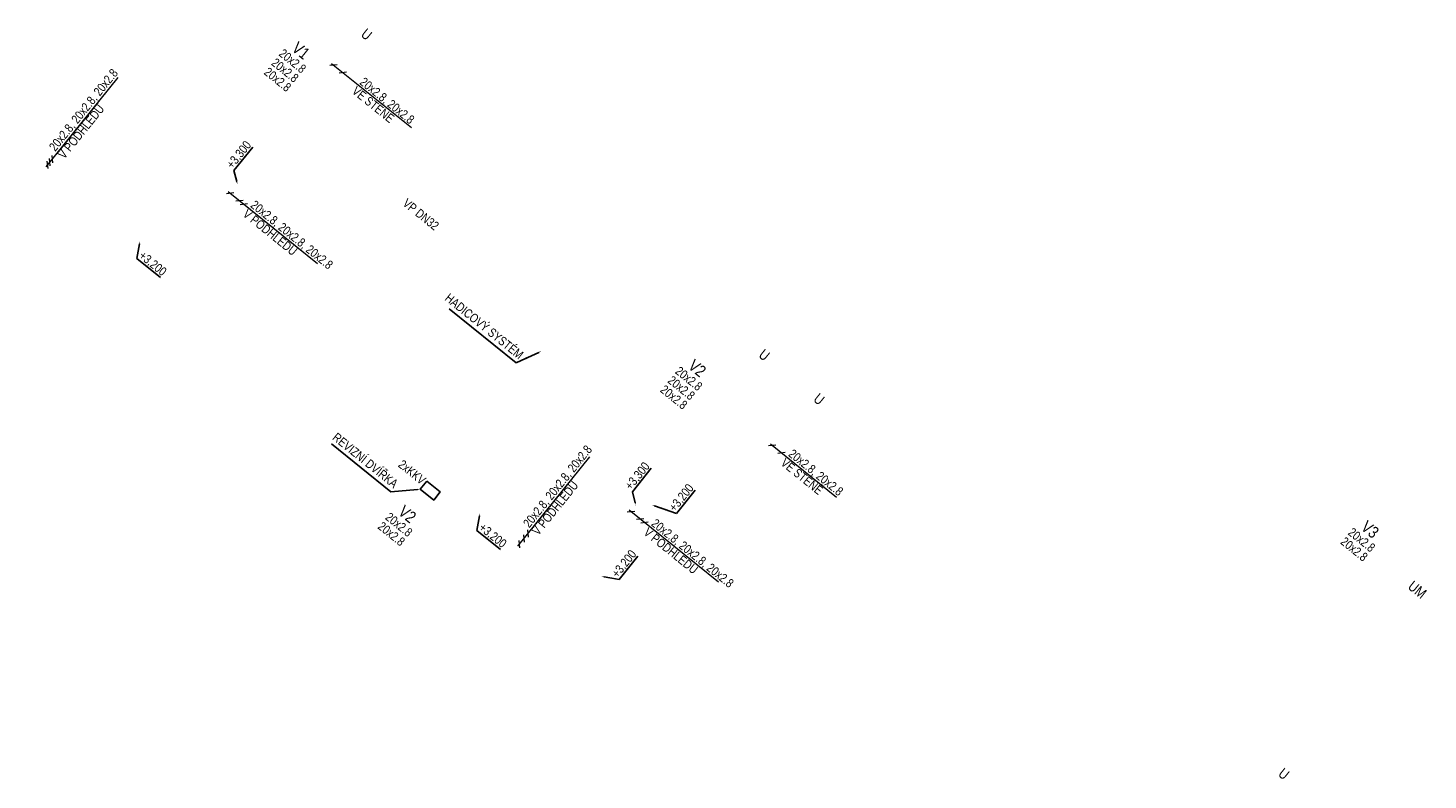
# Model space of a CAD drawing. Header units: millimetres. Extents: x -596506442 to -596040348, y -1160311056 to -1159813945.
# Tile 72 of 77: x -596353382 to -596329861, y -1159927295 to -1159914659. Entities that reach past the tile are written whole.
import ezdxf
from ezdxf import colors
from ezdxf.entities.mleader import LeaderData, LeaderLine
from ezdxf.math import Vec2, Vec3

# ---------------------------------------------------------------- set-up
doc = ezdxf.new("R2010")
doc.units = ezdxf.units.MM
for name, color, linetype, lineweight in [('TP_01_Text', 7, 'Continuous', 5), ('ZTI-potr_studena-popis', 7, 'Continuous', 13), ('ZTI-voda-popis', 7, 'Continuous', 15), ('ZTI-voda-stoupacky_popis', 7, 'Continuous', 13), ('ZTI-zarizovaci_predmety', 7, 'Continuous', 13)]:
    doc.layers.add(name, color=color, linetype=linetype, lineweight=lineweight)
doc.styles.add('ARIAL', font='arial.ttf', dxfattribs={"width": 0.8})

msp = doc.modelspace()

# ---------------------------------------------------------------- linework, layer by layer
at = {"layer": 'ZTI-voda-popis', "ltscale": 20}
msp.add_line((-596348186.887, -1159915278.002), (-596348311.174, -1159915291.334), dxfattribs=at)

# ---------------------------------------------------------------- texts
at = {"insert": (-596346733.692, -1159917732.333), "char_height": 150, "width": 1067.70078, "attachment_point": 2, "rotation": 321.1223711, "line_spacing_factor": 0.8, "style": 'ARIAL', "bg_fill": 3, "box_fill_scale": 1, "bg_fill_color": 256, "bg_fill_transparency": 0}
msp.add_mtext('VP DN32', dxfattribs=at)
at = {"layer": 'TP_01_Text', "color": 0, "insert": (-596423519.894, -1159920093.74), "char_height": 200, "width": 9574.27685, "attachment_point": 1, "rotation": 321.1223711, "style": 'ARIAL', "bg_fill": 3, "box_fill_scale": 1, "bg_fill_color": 256, "bg_fill_transparency": 0}
msp.add_mtext('\\A1;POZNÁMKA - OBECNĚ:\\PPROJEKTOVÁ DOKUMENTACE BYLA ZPRACOVÁNA ZA ÚČELEM VYDÁNÍ STAVEBNÍHO POVOLENÍ. PODROBNOST, PŘESNOST, ROZSAH I OBSAH DOKUMENTACE ODPOVÍDÁ VYHLÁŠCE Č. 499/2006 - VYHLÁŠKA O DOKUMENTACI STAVEB:\\PVÝKRESOVÁ ČÁST OBSAHUJE UMÍSTĚNÍ A USPOŘÁDÁNÍ ROZHODUJÍCÍCH ZAŘÍZENÍ, STROJŮ, ZÁKLADNÍCH MECHANICKÝCH KOMPONENTŮ, ZDROJŮ ENERGIE APOD.; ZÁKLADNÍ VYMEZENÍ PROSTORU NA JEJICH UMÍSTĚNÍ VE STAVBĚ; ZÁKLADNÍ PŘEHLEDOVÁ SCHÉMATA ROZVODŮ A ZAŘÍZENÍ, ZÁKLADNÍ TECHNOLOGICKÁ SCHÉMATA; PŮDORYSY PÁTEŘNÍCH POTRUBNÍCH ROZVODŮ; PŘIPOJOVACÍ POTRUBNÍ ANI KONCOVÉ PRVKY SE NEZOBRAZUJÍ\\P\\PPOZNÁMKA - VODOVOD:\\P\\pt200;-^IUZAVÍRACÍ ARMATURY BUDOU UMÍSTĚNY DLE ČSN 75 5401, NUTNOST ZAJISTIT PŘÍSTUP\\P-^IMINIMÁLNÍ SKLON BUDE 0,3 % SMĚREM K VYPOUŠTĚCÍM ARMATURÁM,\\P-^IVEŠKERÉ POTRUBÍ BUDE ZAIZOLOVÁNO TEPELNOU IZOLACÍ, VIZ LEGENDA,\\P-^IKOTVENÍ POTRUBÍ, KOMPENZÁTORY DÉLKOVÉ ROZTAŽNOSTI A VÝŠKOVÉ UMÍSTĚNÍ PŘÍVODŮ VODY BUDE DLE MONTÁŽNÍCH NÁVODŮ DODAVATELŮ,\\P-^IPOTRUBÍ PITNÉ VODY BUDE Z TŘÍVRSTVÉHO POTRUBÍ PP-RCT, POŽÁRNÍ POTRUBÍ Z OCELI (OZN. JMENOVITOU SVĚTLOSTÍ POTRUBÍ DN)\\P-^IPOTRUBÍ PŘEVÁŽNĚ VEDENO V PŘEDSTĚNĚ, NENÍ-LI UVEDENO JINAK, SVISLÉ POTRUBÍ VEDENO V  KOMÍNOVÝCH PRŮDUŠÍCH PRŮMĚRU 150 mm\\P-^IPOLOHY REDUKCÍ, KULOVÝCH KOHOUTŮ A ARMATUR JSOU ZAKRESLENY POUZE ORIENTAČNĚ, PŘESNÁ POLOHA BUDE UPŘESNĚNA V DALŠÍM STUPNI PD\\P-^IPŘED VSTUPEM VODOVODU DO KAŽDÉHO BYTU BUDE OSAZEN NA SV A TV PODRUŽNÝ VODOMĚR S M-BUS, NUTNO ZAJISTIT PŘÍSTUP (OSAZENÍ REVIZNÍCH DVÍŘEK)\\P-^IOCHRANU PROTI ZNEČIŠTĚNÍ PITNÉ VODY VE VNITŘNÍM VODOVODU A ZAŘÍZENÍ NA OCHRANU PROTI ZNEČIŠTĚNÍ, ZPĚTNÝM PRŮTOKEM NUTNO ŘEŠIT DLE ČSN EN 1717, \\PDÁLE VIZ TECHNICKÁ ZPRÁVA.\\P\\PPOZNÁMKA - KANALIZACE:\\P-^IVŠECHNA PŘIPOJOVACÍ POTRUBÍ BUDOU PROVEDENA V MINIMÁLNÍM SKLONU 3% NENÍ-LI TOMU UVEDENO JINAK, \\P-^IVEŠKERÉ ODPADNÍ POTRUBÍ BUDE PROVEDENO Z ODHLUČNĚNÝCH TŘÍVRSTVÝCH PLASTOVÝCH TRUBEK Z PP, PŘIPOJOVACÍ POTRUBÍ Z MATERIÁLU PP-HT,\\P-^IPOTRUBÍ V DRÁŽKÁCH BUDE CHRÁNĚNO PROTI MECHANICKÉMU POŠKOZENÍ PLSTĚNÝMI PÁSY,\\P-^IUCHYCENÍ POTRUBÍ BUDE PROVEDENO DLE MONTÁŽNÍHO NÁVODU VÝROBCE,\\P-^INA ODPADNÍM POTRUBÍ BUDOU UMÍSTĚNY ČISTICÍ KUSY 1 m NAD PODLAHOU DANÉHO PODLAŽÍ, NUTNO ZAJISTIT PŘÍSTUP (OSAZENÍ REVIZNÍCH DVÍŘEK),\\P-^IDANÁ ODPADNÍ POTRUBÍ BUDOU VYVEDENA NAD STŘECHU A UKONČENY VENTILAČNÍ HLAVICÍ VE VÝŠCE min. 0,5 m NAD ÚROVNÍ STŘECHY\\P-^IZÁSADY PRO PROVÁDĚNÍ PŘIPOJOVACÍHO POTRUBÍ:\\P\\pi-400,l600,t600;--^INEJVĚTŠÍ DÉLKA NEVĚTRANÉHO PŘIPOJOVACÍHO POTRUBÍ JE 4 m,\\P--^INEJMENŠÍ SKLON NEVĚTRANÉHO PŘIPOJOVACÍHO POTRUBÍ JSOU 3%,\\P--^IUM KAŽDÉHO ZAŘIZOVACÍHO PŘEDMĚTU BUDE OSAZENA ZÁPACHOVÁ UZÁVĚRA S VÝŠKOU VODNÍHO SLOUPCE MINIMÁLNĚ 50 mm,\\P--^IPŘECHOD NA ODPADNÍ POTRUBÍ JE PROVEDEN ODBOČKAMI S ÚHLEM ODBOČENÍ 45° AŽ 88,5°,\\P--^IPŘIPOJOVACÍ POTRUBÍ OD DVOU A VÍCE ZAŘIZOVACÍCH PŘEDMĚTŮ NAPOJENÉHO DO SVODNÉHO POTRUBÍ MÁ BÝT OPATŘENO ČISTÍCÍ TVAROVKOU,\\P--^IPŘIPOJOVACÍ POTRUBÍ NAPOJENÁ NA ODPADNÍ POTRUBÍ ODBOČKOU S ÚHLEM VĚTŠÍM NEŽ 75°, MUSÍ MÍT MEZI DNEM PŘIPOJOVACÍHO POTRUBÍ V MÍSTĚ PŘIPOJENÍ \\P\\pi0,l0,tz;^IA HLADINOU VODY V NAPOJENÉ ZÁPACHOVÉ UZÁVĚRCE SVISLOU VZDÁLENOST VĚTŠÍ NEBO ROVNU VNITŘNÍMU PRŮMĚRU PŘIPOJOVACÍHO POTRUBÍ,\\P\\pi-400,l600,t600;--^IODBOČKY S BOČNÍM ÚHLEM PŘIPOJENÍ VĚTŠÍM NEŽ 60° MUSÍ BÝT NA PŘIPOJOVACÍM POTRUBÍ OSAZENY S ODTOKEM VE SVISLÉ ROVINĚ,\\P--^IEXCENTRICKÉ REDUKCE OSAZENÉ NA LEŽATÉM PŘIPOJOVACÍM POTRUBÍ MUSÍ BÝT OSAZENY S ROVNÝM POVRCHEM NAHOŘE,\\P--^IODPADNÍ POTRUBÍ , KTERÉ JE VYVEDENO NAD STŘECHU BUDE UKONČENO VĚTRACÍ HLAVICÍ v=0,5 m, OSTATNÍ  POTRUBÍ UKONČENA PŘIVZDUŠŇOVACÍM VENTILEM ,\\P\\pi0,l0,tz;DÁLE VIZ TECHNICKÁ ZPRÁVA.', dxfattribs=at)
at = {"layer": 'ZTI-voda-popis', "ltscale": 20, "char_height": 150, "attachment_point": 1, "style": 'ARIAL', "bg_fill": 3, "box_fill_scale": 1, "bg_fill_color": 256, "bg_fill_transparency": 0}
for s, insert, width, rotation in [('20x2.8, 20x2.8, 20x2.8', (-596353041.1, -1159916648.007), 1725.46727, 51.122371), ('20x2.8, 20x2.8', (-596347728.789, -1159915475.915), 1109.66674, 321.122371), ('20x2.8, 20x2.8, 20x2.8', (-596349562.254, -1159917542.382), 1725.46727, 321.122371), ('20x2.8, 20x2.8', (-596340525.021, -1159921724.131), 1109.66674, 321.122371)]:
    msp.add_mtext(s, dxfattribs=dict(at, insert=insert, width=width, rotation=rotation))
at = {"layer": 'ZTI-voda-stoupacky_popis', "char_height": 200, "width": 395.3664, "attachment_point": 2, "rotation": 321.1223711, "line_spacing_factor": 0.8, "style": 'ARIAL', "bg_fill": 3, "box_fill_scale": 1, "bg_fill_color": 256, "bg_fill_transparency": 0}
for s, insert in [('V1', (-596348732.848, -1159914960.055)), ('V3', (-596330770.763, -1159923006.746))]:
    msp.add_mtext(s, dxfattribs=dict(at, insert=insert))
at = {"layer": 'ZTI-zarizovaci_predmety', "char_height": 175, "width": 71.27346, "attachment_point": 2, "rotation": 321.1223711, "line_spacing_factor": 0.8, "style": 'ARIAL', "bg_fill": 3, "box_fill_scale": 1, "bg_fill_color": 256, "bg_fill_transparency": 0}
for s, insert in [('U', (-596347638.343, -1159914698.151)), ('U', (-596340036.345, -1159920827.291)), ('UM', (-596329984.574, -1159924028.691)), ('U', (-596332227.357, -1159927123.317))]:
    msp.add_mtext(s, dxfattribs=dict(at, insert=insert))

# ---------------------------------------------------------------- leaders
at = {"layer": 'ZTI-potr_studena-popis'}
ml = msp.add_multileader_mtext('Standard', dxfattribs=at)
ml.set_content('+3,300', color=256, style='ARIAL')
ml.set_leader_properties()
ml.build(insert=Vec2(0, 0))
ml.multileader.update_dxf_attribs({"text_left_attachment_type": 6, "text_right_attachment_type": 6, "dogleg_length": 0.36, "arrow_head_size": 50})
ctx = ml.context
ctx.base_point, ctx.char_height, ctx.arrow_head_size, ctx.landing_gap_size, ctx.plane_origin, ctx.plane_x_axis, ctx.plane_y_axis = Vec3(-596349922.794, -1159917052.832), 150, 50, 0.09, Vec3(-596349691.093, -1159917073.263), Vec3(0.627659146, 0.778488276), Vec3(-0.778488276, 0.627659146)
ctx.left_attachment, ctx.right_attachment = 6, 6
notes = []
notes.append((ctx, [(1, (1, 1, 0), (-596349923.02, -1159917053.112), (0.627659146, 0.778488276), 0.36, [(0, [(-596349863.987, -1159917287.705)], 0, [])])]))
ctx.mtext.insert, ctx.mtext.text_direction, ctx.mtext.rotation, ctx.mtext.flow_direction = Vec3(-596350062.865, -1159916939.783), Vec3(0.627659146, 0.778488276), 0.892253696, 5
ctx.mtext.has_bg_fill, ctx.mtext.bg_color, ctx.mtext.bg_scale_factor, ctx.mtext.bg_transparency, ctx.mtext.use_window_bg_color = 1, -1027028792, 1.5, 0, 1
ml = msp.add_multileader_mtext('Standard', dxfattribs=at)
ml.set_content('+3,200', color=256, style='ARIAL')
ml.set_leader_properties()
ml.build(insert=Vec2(0, 0))
ml.multileader.update_dxf_attribs({"text_left_attachment_type": 6, "text_right_attachment_type": 6, "dogleg_length": 0.36, "arrow_head_size": 50})
ctx = ml.context
ctx.base_point, ctx.char_height, ctx.arrow_head_size, ctx.landing_gap_size, ctx.plane_origin, ctx.plane_x_axis, ctx.plane_y_axis = Vec3(-596351551.12, -1159918533.778), 150, 50, 0.09, Vec3(-596351283.58, -1159918408.307), Vec3(0.778488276, -0.627659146), Vec3(0.627659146, 0.778488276)
ctx.left_attachment, ctx.right_attachment = 6, 6
notes.append((ctx, [(1, (1, 1, 0), (-596351551.401, -1159918533.552), (0.778488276, -0.627659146), 0.36, [(0, [(-596351498.022, -1159918235.412)], 0, [])])]))
ctx.mtext.insert, ctx.mtext.text_direction, ctx.mtext.rotation, ctx.mtext.flow_direction = Vec3(-596351438.072, -1159918393.706), Vec3(0.778488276, -0.627659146), 5.604642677, 5
ctx.mtext.has_bg_fill, ctx.mtext.bg_color, ctx.mtext.bg_scale_factor, ctx.mtext.bg_transparency, ctx.mtext.use_window_bg_color = 1, -1027028792, 1.5, 0, 1
for ctx, leaders in notes:
    for number, flags, end, landing, length, lines in leaders:
        leader = LeaderData()
        leader.index, (leader.has_last_leader_line, leader.has_dogleg_vector, leader.attachment_direction) = number, flags
        leader.last_leader_point, leader.dogleg_vector, leader.dogleg_length = Vec3(end), Vec3(landing), length
        for number, points, colour, breaks in lines:
            line = LeaderLine()
            line.index, line.vertices, line.color, line.breaks = number, Vec3.list(points), colors.encode_raw_color(colour), breaks
            leader.lines.append(line)
        ctx.leaders.append(leader)

# ---------------------------------------------------------------- next in the draw order: linework, layer by layer
at = {"layer": 'ZTI-voda-popis', "ltscale": 20}
for p, q in [((-596348031.19, -1159915403.534), (-596348155.477, -1159915416.865)), ((-596353063.549, -1159916897.153), (-596353050.217, -1159917021.44)), ((-596353027.461, -1159916852.393), (-596353014.129, -1159916976.68)), ((-596349922.338, -1159917430.489), (-596350046.625, -1159917443.821)), ((-596349766.64, -1159917556.021), (-596349890.927, -1159917569.352)), ((-596340815.114, -1159921668.669), (-596340939.401, -1159921682.001))]:
    msp.add_line(p, q, dxfattribs=at)

# ---------------------------------------------------------------- next in the draw order: texts
at = {"insert": (-596346882.495, -1159922063.837), "char_height": 150, "width": 281.48082, "attachment_point": 2, "rotation": 321.1223711, "line_spacing_factor": 0.8, "style": 'ARIAL', "bg_fill": 3, "box_fill_scale": 1, "bg_fill_color": 256, "bg_fill_transparency": 0}
msp.add_mtext('2xKKV', dxfattribs=at)
at = {"layer": 'ZTI-voda-popis', "ltscale": 20, "char_height": 150, "attachment_point": 1, "style": 'ARIAL', "bg_fill": 3, "box_fill_scale": 1, "bg_fill_color": 256, "bg_fill_transparency": 0}
for s, insert, width, rotation in [('VE STĚNĚ', (-596347857.647, -1159915626.97), 1101.21511, 321.122371), ('V PODHLEDU', (-596352890.044, -1159916776.865), 1101.21511, 51.122371), ('V PODHLEDU', (-596349691.112, -1159917693.437), 1101.21511, 321.122371), ('20x2.8, 20x2.8, 20x2.8', (-596345076.423, -1159922973.349), 1725.46727, 51.122371), ('VE STĚNĚ', (-596340653.879, -1159921875.187), 1101.21511, 321.122371), ('20x2.8, 20x2.8, 20x2.8', (-596342828.813, -1159922892.571), 1725.46727, 321.122371)]:
    msp.add_mtext(s, dxfattribs=dict(at, insert=insert, width=width, rotation=rotation))
at = {"layer": 'ZTI-voda-stoupacky_popis', "attachment_point": 2, "rotation": 321.1223711, "line_spacing_factor": 0.8, "style": 'ARIAL', "bg_fill": 3, "box_fill_scale": 1, "bg_fill_color": 256, "bg_fill_transparency": 0}
for s, insert, char_height, width in [('20x2.8\\P20x2.8\\P20x2.8', (-596348889.762, -1159915154.677), 150, 281.48082), ('V2', (-596342075.087, -1159920297.283), 200, 395.3664), ('V2', (-596346945.512, -1159922749.925), 200, 395.3664), ('20x2.8\\P20x2.8', (-596330927.678, -1159923201.368), 150, 285.09383)]:
    msp.add_mtext(s, dxfattribs=dict(at, insert=insert, char_height=char_height, width=width))
at = {"layer": 'ZTI-zarizovaci_predmety', "insert": (-596340956.566, -1159920085.359), "char_height": 175, "width": 71.27346, "attachment_point": 2, "rotation": 321.1223711, "line_spacing_factor": 0.8, "style": 'ARIAL', "bg_fill": 3, "box_fill_scale": 1, "bg_fill_color": 256, "bg_fill_transparency": 0}
msp.add_mtext('U', dxfattribs=at)

# ---------------------------------------------------------------- next in the draw order: leaders
at = {"layer": 'ZTI-potr_studena-popis'}
ml = msp.add_multileader_mtext('Standard', dxfattribs=at)
ml.set_content('HADICOVÝ SYSTÉM', color=256, style='ARIAL')
ml.set_leader_properties()
ml.build(insert=Vec2(0, 0))
ml.multileader.update_dxf_attribs({"text_left_attachment_type": 5, "text_right_attachment_type": 5, "dogleg_length": 0.36, "arrow_head_size": 50})
ctx = ml.context
ctx.base_point, ctx.char_height, ctx.arrow_head_size, ctx.landing_gap_size, ctx.plane_origin, ctx.plane_x_axis, ctx.plane_y_axis = Vec3(-596346413.687, -1159919291.961), 150, 50, 0.09, Vec3(-596344487.319, -1159920302.587), Vec3(0.778488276, -0.627659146), Vec3(0.627659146, 0.778488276)
ctx.left_attachment, ctx.right_attachment, ctx.text_align_type = 5, 5, 2
notes = []
notes.append((ctx, [(0, (1, 1, 0), (-596345179.071, -1159920287.375), (-0.778488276, 0.627659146), 0.36, [(0, [(-596344753.931, -1159920087.631)], 0, [])])]))
ctx.mtext.insert, ctx.mtext.text_direction, ctx.mtext.rotation, ctx.mtext.alignment, ctx.mtext.flow_direction = Vec3(-596345042.68, -1159920117.493), Vec3(0.778488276, -0.627659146), 5.604642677, 3, 5
ctx.mtext.has_bg_fill, ctx.mtext.bg_color, ctx.mtext.bg_scale_factor, ctx.mtext.bg_transparency, ctx.mtext.use_window_bg_color = 1, -1027028792, 1.5, 0, 1
for ctx, leaders in notes:
    for number, flags, end, landing, length, lines in leaders:
        leader = LeaderData()
        leader.index, (leader.has_last_leader_line, leader.has_dogleg_vector, leader.attachment_direction) = number, flags
        leader.last_leader_point, leader.dogleg_vector, leader.dogleg_length = Vec3(end), Vec3(landing), length
        for number, points, colour, breaks in lines:
            line = LeaderLine()
            line.index, line.vertices, line.color, line.breaks = number, Vec3.list(points), colors.encode_raw_color(colour), breaks
            leader.lines.append(line)
        ctx.leaders.append(leader)

# ---------------------------------------------------------------- next in the draw order: linework, layer by layer
msp.add_lwpolyline([(-596346680.607, -1159922272.842), (-596346454.57, -1159922455.085), (-596346564.744, -1159922591.733), (-596346790.78, -1159922409.49)], close=True)
at = {"layer": 'ZTI-voda-popis', "ltscale": 20}
for p, q in [((-596352984.459, -1159916799.058), (-596352971.127, -1159916923.345)), ((-596349693.826, -1159917614.727), (-596349818.113, -1159917628.059)), ((-596340659.416, -1159921794.201), (-596340783.703, -1159921807.533)), ((-596343188.897, -1159922780.678), (-596343313.184, -1159922794.01)), ((-596343033.199, -1159922906.21), (-596343157.486, -1159922919.541)), ((-596345137.871, -1159923270.866), (-596345124.54, -1159923395.153)), ((-596345059.848, -1159923174.093), (-596345046.517, -1159923298.38))]:
    msp.add_line(p, q, dxfattribs=at)
for points in [[(-596346941.391, -1159916338.957), (-596348280.925, -1159915258.953)], [(-596351872.999, -1159915490.92), (-596353082.598, -1159916991.191)], [(-596348516.105, -1159918621.039), (-596350016.376, -1159917411.44)], [(-596339796.596, -1159922546.623), (-596340909.152, -1159921649.62)]]:
    msp.add_lwpolyline(points, dxfattribs=at)

# ---------------------------------------------------------------- next in the draw order: texts
at = {"layer": 'ZTI-voda-popis', "ltscale": 20, "char_height": 150, "width": 1101.21511, "attachment_point": 1, "style": 'ARIAL', "bg_fill": 3, "box_fill_scale": 1, "bg_fill_color": 256, "bg_fill_transparency": 0}
for insert, rotation in [((-596344925.368, -1159923102.206), 51.122371), ((-596342957.671, -1159923043.626), 321.122371)]:
    msp.add_mtext('V PODHLEDU', dxfattribs=dict(at, insert=insert, rotation=rotation))
at = {"layer": 'ZTI-voda-stoupacky_popis', "char_height": 150, "attachment_point": 2, "rotation": 321.1223711, "line_spacing_factor": 0.8, "style": 'ARIAL', "bg_fill": 3, "box_fill_scale": 1, "bg_fill_color": 256, "bg_fill_transparency": 0}
for s, insert, width in [('20x2.8\\P20x2.8\\P20x2.8', (-596342232.002, -1159920491.905), 281.48082), ('20x2.8\\P20x2.8', (-596347102.427, -1159922944.548), 285.09383)]:
    msp.add_mtext(s, dxfattribs=dict(at, insert=insert, width=width))

# ---------------------------------------------------------------- next in the draw order: linework, layer by layer
at = {"layer": 'ZTI-voda-popis', "ltscale": 20}
for p, q in [((-596344990.951, -1159923088.64), (-596344977.619, -1159923212.927)), ((-596342960.385, -1159922964.916), (-596343084.672, -1159922978.248))]:
    msp.add_line(p, q, dxfattribs=at)
for points in [[(-596343947.321, -1159921864.633), (-596345156.92, -1159923364.903)], [(-596341782.664, -1159923971.228), (-596343282.935, -1159922761.629)]]:
    msp.add_lwpolyline(points, dxfattribs=at)

# ---------------------------------------------------------------- next in the draw order: leaders
ml = msp.add_multileader_mtext('Standard')
ml.set_content('REVIZNÍ DVÍŘKA', color=256, style='ARIAL')
ml.set_leader_properties()
ml.build(insert=Vec2(0, 0))
ml.multileader.update_dxf_attribs({"text_left_attachment_type": 5, "text_right_attachment_type": 5, "dogleg_length": 0.36, "arrow_head_size": 50})
ctx = ml.context
ctx.base_point, ctx.char_height, ctx.arrow_head_size, ctx.landing_gap_size, ctx.plane_origin, ctx.plane_x_axis, ctx.plane_y_axis = Vec3(-596348312.804, -1159921624.7), 150, 50, 0.09, Vec3(-596346610.599, -1159922307.884), Vec3(0.778488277, -0.627659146), Vec3(0.627659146, 0.778488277)
ctx.left_attachment, ctx.right_attachment, ctx.text_align_type = 5, 5, 2
notes = []
notes.append((ctx, [(1, (1, 1, 0), (-596347285.48, -1159922452.984), (-0.778488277, 0.627659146), 0.36, [(0, [(-596346790.78, -1159922409.49)], 0, [])])]))
ctx.mtext.insert, ctx.mtext.text_direction, ctx.mtext.rotation, ctx.mtext.alignment, ctx.mtext.flow_direction = Vec3(-596347149.089, -1159922283.101), Vec3(0.778488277, -0.627659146), 5.604642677, 3, 5
ctx.mtext.has_bg_fill, ctx.mtext.bg_color, ctx.mtext.bg_scale_factor, ctx.mtext.bg_transparency, ctx.mtext.use_window_bg_color = 1, -1027028792, 1.5, 0, 1
for ctx, leaders in notes:
    for number, flags, end, landing, length, lines in leaders:
        leader = LeaderData()
        leader.index, (leader.has_last_leader_line, leader.has_dogleg_vector, leader.attachment_direction) = number, flags
        leader.last_leader_point, leader.dogleg_vector, leader.dogleg_length = Vec3(end), Vec3(landing), length
        for number, points, colour, breaks in lines:
            line = LeaderLine()
            line.index, line.vertices, line.color, line.breaks = number, Vec3.list(points), colors.encode_raw_color(colour), breaks
            leader.lines.append(line)
        ctx.leaders.append(leader)

# ---------------------------------------------------------------- next in the draw order: leaders
at = {"layer": 'ZTI-potr_studena-popis'}
ml = msp.add_multileader_mtext('Standard', dxfattribs=at)
ml.set_content('+3,300', color=256, style='ARIAL')
ml.set_leader_properties()
ml.build(insert=Vec2(0, 0))
ml.multileader.update_dxf_attribs({"text_left_attachment_type": 6, "text_right_attachment_type": 6, "dogleg_length": 0.36, "arrow_head_size": 50})
ctx = ml.context
ctx.base_point, ctx.char_height, ctx.arrow_head_size, ctx.landing_gap_size, ctx.plane_origin, ctx.plane_x_axis, ctx.plane_y_axis = Vec3(-596343227.795, -1159922450.7), 150, 50, 0.09, Vec3(-596342996.093, -1159922471.132), Vec3(0.627659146, 0.778488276), Vec3(-0.778488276, 0.627659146)
ctx.left_attachment, ctx.right_attachment = 6, 6
notes = []
notes.append((ctx, [(1, (1, 1, 0), (-596343228.021, -1159922450.981), (0.627659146, 0.778488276), 0.36, [(0, [(-596343168.988, -1159922685.573)], 0, [])])]))
ctx.mtext.insert, ctx.mtext.text_direction, ctx.mtext.rotation, ctx.mtext.flow_direction = Vec3(-596343367.866, -1159922337.652), Vec3(0.627659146, 0.778488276), 0.892253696, 5
ctx.mtext.has_bg_fill, ctx.mtext.bg_color, ctx.mtext.bg_scale_factor, ctx.mtext.bg_transparency, ctx.mtext.use_window_bg_color = 1, -1027028792, 1.5, 0, 1
ml = msp.add_multileader_mtext('Standard', dxfattribs=at)
ml.set_content('+3,200', color=256, style='ARIAL')
ml.set_leader_properties()
ml.build(insert=Vec2(0, 0))
ml.multileader.update_dxf_attribs({"text_left_attachment_type": 6, "text_right_attachment_type": 6, "dogleg_length": 0.36, "arrow_head_size": 50})
ctx = ml.context
ctx.base_point, ctx.char_height, ctx.arrow_head_size, ctx.landing_gap_size, ctx.plane_origin, ctx.plane_x_axis, ctx.plane_y_axis = Vec3(-596345839.151, -1159923103.401), 150, 50, 0.09, Vec3(-596345571.611, -1159922977.93), Vec3(0.778488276, -0.627659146), Vec3(0.627659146, 0.778488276)
ctx.left_attachment, ctx.right_attachment = 6, 6
notes.append((ctx, [(1, (1, 1, 0), (-596345839.432, -1159923103.175), (0.778488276, -0.627659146), 0.36, [(0, [(-596345786.053, -1159922805.036)], 0, [])])]))
ctx.mtext.insert, ctx.mtext.text_direction, ctx.mtext.rotation, ctx.mtext.flow_direction = Vec3(-596345726.103, -1159922963.33), Vec3(0.778488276, -0.627659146), 5.604642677, 5
ctx.mtext.has_bg_fill, ctx.mtext.bg_color, ctx.mtext.bg_scale_factor, ctx.mtext.bg_transparency, ctx.mtext.use_window_bg_color = 1, -1027028792, 1.5, 0, 1
ml = msp.add_multileader_mtext('Standard', dxfattribs=at)
ml.set_content('+3,200', color=256, style='ARIAL')
ml.set_leader_properties()
ml.build(insert=Vec2(0, 0))
ml.multileader.update_dxf_attribs({"text_left_attachment_type": 6, "text_right_attachment_type": 6, "dogleg_length": 0.36, "arrow_head_size": 50})
ctx = ml.context
ctx.base_point, ctx.char_height, ctx.arrow_head_size, ctx.landing_gap_size, ctx.plane_origin, ctx.plane_x_axis, ctx.plane_y_axis = Vec3(-596343451.54, -1159923926.796), 150, 50, 0.09, Vec3(-596343577.01, -1159923659.256), Vec3(0.627659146, 0.778488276), Vec3(-0.778488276, 0.627659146)
ctx.left_attachment, ctx.right_attachment = 6, 6
notes.append((ctx, [(1, (1, 1, 0), (-596343451.766, -1159923927.077), (0.627659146, 0.778488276), 0.36, [(0, [(-596343749.905, -1159923873.698)], 0, [])])]))
ctx.mtext.insert, ctx.mtext.text_direction, ctx.mtext.rotation, ctx.mtext.flow_direction = Vec3(-596343591.611, -1159923813.748), Vec3(0.627659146, 0.778488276), 0.892253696, 5
ctx.mtext.has_bg_fill, ctx.mtext.bg_color, ctx.mtext.bg_scale_factor, ctx.mtext.bg_transparency, ctx.mtext.use_window_bg_color = 1, -1027028792, 1.5, 0, 1
for ctx, leaders in notes:
    for number, flags, end, landing, length, lines in leaders:
        leader = LeaderData()
        leader.index, (leader.has_last_leader_line, leader.has_dogleg_vector, leader.attachment_direction) = number, flags
        leader.last_leader_point, leader.dogleg_vector, leader.dogleg_length = Vec3(end), Vec3(landing), length
        for number, points, colour, breaks in lines:
            line = LeaderLine()
            line.index, line.vertices, line.color, line.breaks = number, Vec3.list(points), colors.encode_raw_color(colour), breaks
            leader.lines.append(line)
        ctx.leaders.append(leader)

# ---------------------------------------------------------------- next in the draw order: leaders
ml = msp.add_multileader_mtext('Standard', dxfattribs=at)
ml.set_content('+3,200', color=256, style='ARIAL')
ml.set_leader_properties()
ml.build(insert=Vec2(0, 0))
ml.multileader.update_dxf_attribs({"text_left_attachment_type": 6, "text_right_attachment_type": 6, "dogleg_length": 0.36, "arrow_head_size": 50})
ctx = ml.context
ctx.base_point, ctx.char_height, ctx.arrow_head_size, ctx.landing_gap_size, ctx.plane_origin, ctx.plane_x_axis, ctx.plane_y_axis = Vec3(-596342489.222, -1159922816.778), 150, 50, 0.09, Vec3(-596342728.305, -1159922457.637), Vec3(0.627659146, 0.778488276), Vec3(-0.778488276, 0.627659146)
ctx.left_attachment, ctx.right_attachment = 6, 6
notes = []
notes.append((ctx, [(1, (1, 1, 0), (-596342489.448, -1159922817.058), (0.627659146, 0.778488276), 0.36, [(0, [(-596342901.2, -1159922672.079)], 0, [])])]))
ctx.mtext.insert, ctx.mtext.text_direction, ctx.mtext.rotation, ctx.mtext.flow_direction = Vec3(-596342629.294, -1159922703.729), Vec3(0.627659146, 0.778488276), 0.892253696, 5
ctx.mtext.has_bg_fill, ctx.mtext.bg_color, ctx.mtext.bg_scale_factor, ctx.mtext.bg_transparency, ctx.mtext.use_window_bg_color = 1, -1027028792, 1.5, 0, 1
for ctx, leaders in notes:
    for number, flags, end, landing, length, lines in leaders:
        leader = LeaderData()
        leader.index, (leader.has_last_leader_line, leader.has_dogleg_vector, leader.attachment_direction) = number, flags
        leader.last_leader_point, leader.dogleg_vector, leader.dogleg_length = Vec3(end), Vec3(landing), length
        for number, points, colour, breaks in lines:
            line = LeaderLine()
            line.index, line.vertices, line.color, line.breaks = number, Vec3.list(points), colors.encode_raw_color(colour), breaks
            leader.lines.append(line)
        ctx.leaders.append(leader)

doc.saveas('drawing.dxf')
